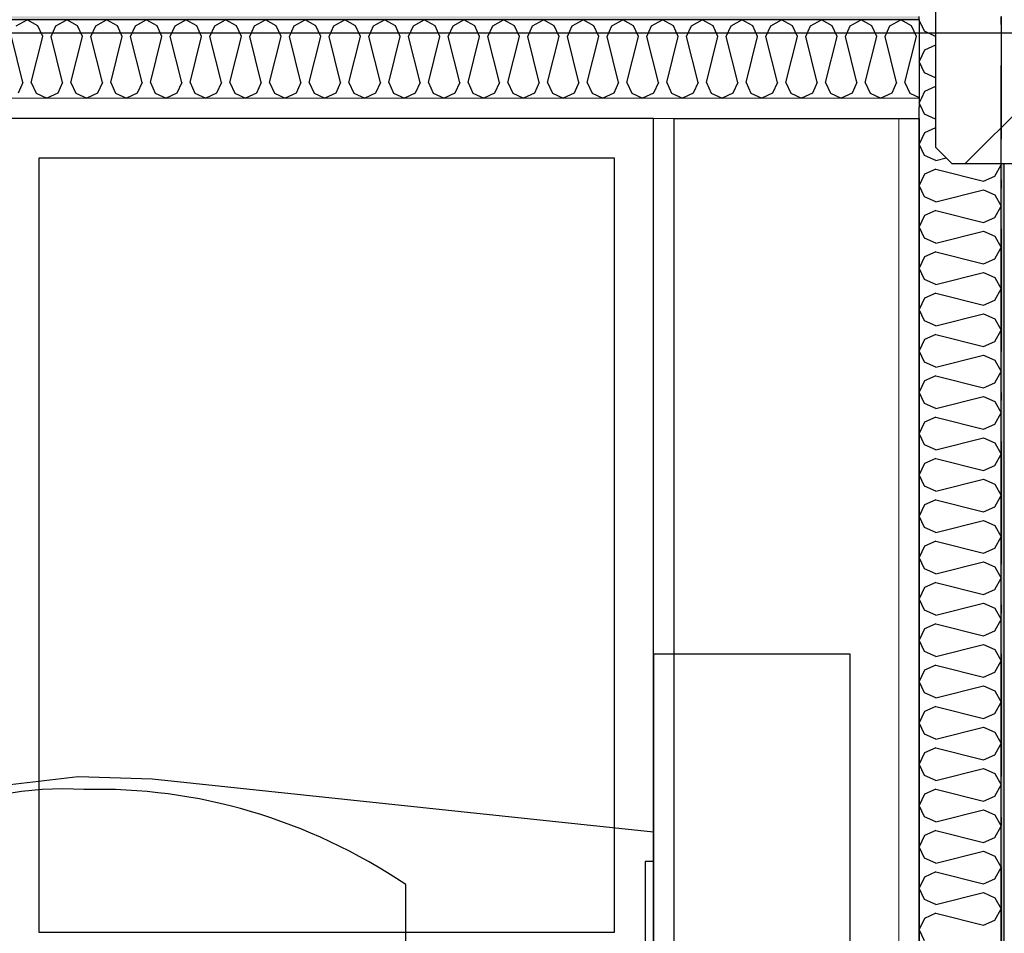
# Model space of a CAD drawing. Header units: millimetres. Extents: x -173281 to 144469, y -85977 to 83288.
# Tile 201 of 256: x -62128 to -61526, y -26383 to -25824. Entities that reach past the tile are written whole.
import ezdxf
from ezdxf.enums import TextEntityAlignment as Align

# ---------------------------------------------------------------- set-up
doc = ezdxf.new("R2010")
doc.units = ezdxf.units.MM
doc.header["$LTSCALE"] = 0.5
doc.header["$MEASUREMENT"] = 0
doc.linetypes.add('Over snittplan', pattern=[260, 150, -50, 10, -50])
doc.linetypes.add('PLINE', pattern=[0])
for name, color, linetype in [('222- Søyler', 7, 'Continuous'), ('222- Søyler  (Skravur)', 7, 'Continuous'), ('223- Bjelker', 7, 'Continuous'), ('232- Ikke-bærende yttervegger (Skravur)(Nye konstruksjoner)', 7, 'Continuous'), ('232- Ikke-bærende yttervegger(Nye konstruksjoner)', 7, 'Continuous'), ('24-- Innervegger (Skravur)(Nye konstruksjoner)', 7, 'Continuous'), ('24-- Innervegger(Nye konstruksjoner)', 7, 'Continuous'), ('252- Gulv på grunn_ bunnplate', 7, 'Continuous'), ('256- Faste himlinger og overflatebehandling(Nye konstruksjoner)', 7, 'Continuous'), ('257- Systemhimlinger(Nye konstruksjoner)', 7, 'Continuous'), ('315- Utstyr for sanitærinstallasjoner(Nye konstruksjoner)', 7, 'Continuous'), ('862- M___Nettoareal(Nye konstruksjoner)', 7, 'Continuous'), ('862- M___Nettoareal(Polylinje)(Nye konstruksjoner)', 7, 'Continuous'), ('862- M___Nettoareal(Tekst)(Nye konstruksjoner)', 7, 'Continuous')]:
    doc.layers.add(name, color=color, linetype=linetype)
doc.layers.add('236- Innvendig kledning og overflate(Nye konstruksjoner)', color=7, linetype='Continuous', lineweight=0)
doc.styles.add('GENERATED_STYLE_1', font='arial.ttf')
pattern_1 = [(180, (0, 0), (0, 86.60254), [0, -50]), (180, (-25, -43.3), (0, 86.60254), [0, -50])]

# ---------------------------------------------------------------- blocks, each defined once
blk = doc.blocks.new('WC_A-133_29', base_point=(-62580.97, -26482.41))
at = {"layer": '862- M___Nettoareal(Polylinje)(Nye konstruksjoner)', "linetype": 'PLINE', "flags": 128}
blk.add_lwpolyline([(-61740.66, -26904.43), (-61740.66, -25884.43), (-63715.66, -25884.43), (-63715.66, -26904.43)], close=True, dxfattribs=at)
at = {"layer": '862- M___Nettoareal(Tekst)(Nye konstruksjoner)', "insert": (-62361.69, -26699.68), "char_height": 100, "attachment_point": 1, "rotation": 90, "style": 'GENERATED_STYLE_1'}
blk.add_mtext('\\A1;{\\pql;\\pt0,12050;\\fArial|b0|i0|c0|p0;\\W1.000000;2\xa0300\\fArial|b0|i0|c0|p0;\\W1.000000;\\A1{\\H.66x;\\S^  ;}\\fArial|b0|i0|c0|p0;\\W1.000000; mm\\fArial|b0|i0|c0|p0;\\W1.000000;\\A1{\\H.66x;\\S^  ;}}', dxfattribs=at)
at = {"layer": '862- M___Nettoareal(Tekst)(Nye konstruksjoner)', "style": 'GENERATED_STYLE_1'}
for tag, height, p in [('DUMMY_862', 150, (-62777.4, -26532.2)), ('ROOM_NAME', 150, (-62777.4, -26909.21)), ('DUMMY_861', 100, (-62934.55, -26508.96)), ('ceilingHeightCode', 100, (-62384.55, -26897.78)), ('ROOM_NUMBER', 100, (-62934.55, -26897.78)), ('DUMMY_863', 100, (-62541.69, -26874.92))]:
    blk.add_attdef(tag, text='', height=height, rotation=90, dxfattribs=at).set_placement(p, align=Align.TOP_LEFT)
blk = doc.blocks.new('*X789')
at = {"layer": '232- Ikke-bærende yttervegger (Skravur)(Nye konstruksjoner)', "linetype": 'PLINE'}
for p, q in [((-62130.27, -25827.63), (-62123.64, -25823.93)), ((-62117, -25827.63), (-62123.64, -25823.93)), ((-62105.99, -25827.63), (-62099.35, -25823.93)), ((-62092.72, -25827.63), (-62099.35, -25823.93)), ((-62081.7, -25827.63), (-62075.07, -25823.93)), ((-62068.44, -25827.63), (-62075.07, -25823.93)), ((-62057.42, -25827.63), (-62050.79, -25823.93)), ((-62044.16, -25827.63), (-62050.79, -25823.93)), ((-62033.14, -25827.63), (-62026.51, -25823.93)), ((-62019.88, -25827.63), (-62026.51, -25823.93)), ((-62008.86, -25827.63), (-62002.23, -25823.93)), ((-61995.6, -25827.63), (-62002.23, -25823.93)), ((-61984.58, -25827.63), (-61977.95, -25823.93)), ((-61971.32, -25827.63), (-61977.95, -25823.93)), ((-61960.3, -25827.63), (-61953.67, -25823.93)), ((-61947.04, -25827.63), (-61953.67, -25823.93)), ((-61936.02, -25827.63), (-61929.39, -25823.93)), ((-61922.75, -25827.63), (-61929.39, -25823.93)), ((-61911.74, -25827.63), (-61905.1, -25823.93)), ((-61898.47, -25827.63), (-61905.1, -25823.93)), ((-61887.45, -25827.63), (-61880.82, -25823.93)), ((-61874.19, -25827.63), (-61880.82, -25823.93)), ((-61863.17, -25827.63), (-61856.54, -25823.93)), ((-61849.91, -25827.63), (-61856.54, -25823.93)), ((-61838.89, -25827.63), (-61832.26, -25823.93)), ((-61825.63, -25827.63), (-61832.26, -25823.93)), ((-61814.61, -25827.63), (-61807.98, -25823.93)), ((-61801.35, -25827.63), (-61807.98, -25823.93)), ((-61790.33, -25827.63), (-61783.7, -25823.93)), ((-61777.07, -25827.63), (-61783.7, -25823.93)), ((-61766.05, -25827.63), (-61759.42, -25823.93)), ((-61752.79, -25827.63), (-61759.42, -25823.93)), ((-61741.77, -25827.63), (-61735.14, -25823.93)), ((-61728.5, -25827.63), (-61735.14, -25823.93)), ((-61717.48, -25827.63), (-61710.85, -25823.93)), ((-61704.22, -25827.63), (-61710.85, -25823.93)), ((-61693.2, -25827.63), (-61686.57, -25823.93)), ((-61679.94, -25827.63), (-61686.57, -25823.93)), ((-61668.92, -25827.63), (-61662.29, -25823.93)), ((-61655.66, -25827.63), (-61662.29, -25823.93)), ((-61644.64, -25827.63), (-61638.01, -25823.93)), ((-61631.38, -25827.63), (-61638.01, -25823.93)), ((-61620.36, -25827.63), (-61613.73, -25823.93)), ((-61607.1, -25827.63), (-61613.73, -25823.93)), ((-61596.08, -25827.63), (-61589.45, -25823.93)), ((-61582.82, -25827.63), (-61589.45, -25823.93)), ((-62114.05, -25834.13), (-62117, -25827.63)), ((-62108.94, -25834.13), (-62105.99, -25827.63)), ((-62089.76, -25834.13), (-62092.72, -25827.63)), ((-62084.66, -25834.13), (-62081.7, -25827.63)), ((-62065.48, -25834.13), (-62068.44, -25827.63)), ((-62060.38, -25834.13), (-62057.42, -25827.63)), ((-62041.2, -25834.13), (-62044.16, -25827.63)), ((-62036.1, -25834.13), (-62033.14, -25827.63)), ((-62016.92, -25834.13), (-62019.88, -25827.63)), ((-62011.82, -25834.13), (-62008.86, -25827.63)), ((-61992.64, -25834.13), (-61995.6, -25827.63)), ((-61987.54, -25834.13), (-61984.58, -25827.63)), ((-61968.36, -25834.13), (-61971.32, -25827.63)), ((-61963.26, -25834.13), (-61960.3, -25827.63)), ((-61944.08, -25834.13), (-61947.04, -25827.63)), ((-61938.98, -25834.13), (-61936.02, -25827.63)), ((-61919.8, -25834.13), (-61922.75, -25827.63)), ((-61914.69, -25834.13), (-61911.74, -25827.63)), ((-61895.51, -25834.13), (-61898.47, -25827.63)), ((-61890.41, -25834.13), (-61887.45, -25827.63)), ((-61871.23, -25834.13), (-61874.19, -25827.63)), ((-61866.13, -25834.13), (-61863.17, -25827.63)), ((-61846.95, -25834.13), (-61849.91, -25827.63)), ((-61841.85, -25834.13), (-61838.89, -25827.63)), ((-61822.67, -25834.13), (-61825.63, -25827.63)), ((-61817.57, -25834.13), (-61814.61, -25827.63)), ((-61798.39, -25834.13), (-61801.35, -25827.63)), ((-61793.29, -25834.13), (-61790.33, -25827.63)), ((-61774.11, -25834.13), (-61777.07, -25827.63)), ((-61769.01, -25834.13), (-61766.05, -25827.63)), ((-61749.83, -25834.13), (-61752.79, -25827.63)), ((-61744.73, -25834.13), (-61741.77, -25827.63)), ((-61725.55, -25834.13), (-61728.5, -25827.63)), ((-61720.44, -25834.13), (-61717.48, -25827.63)), ((-61701.26, -25834.13), (-61704.22, -25827.63)), ((-61696.16, -25834.13), (-61693.2, -25827.63)), ((-61676.98, -25834.13), (-61679.94, -25827.63)), ((-61671.88, -25834.13), (-61668.92, -25827.63)), ((-61652.7, -25834.13), (-61655.66, -25827.63)), ((-61647.6, -25834.13), (-61644.64, -25827.63)), ((-61628.42, -25834.13), (-61631.38, -25827.63)), ((-61623.32, -25834.13), (-61620.36, -25827.63)), ((-61604.14, -25834.13), (-61607.1, -25827.63)), ((-61599.04, -25834.13), (-61596.08, -25827.63)), ((-61579.86, -25834.13), (-61582.82, -25827.63)), ((-62126.19, -25862.29), (-62133.23, -25834.13)), ((-62121.08, -25862.29), (-62114.05, -25834.13)), ((-62101.9, -25862.29), (-62108.94, -25834.13)), ((-62096.8, -25862.29), (-62089.76, -25834.13)), ((-62077.62, -25862.29), (-62084.66, -25834.13)), ((-62072.52, -25862.29), (-62065.48, -25834.13)), ((-62053.34, -25862.29), (-62060.38, -25834.13)), ((-62048.24, -25862.29), (-62041.2, -25834.13)), ((-62029.06, -25862.29), (-62036.1, -25834.13)), ((-62023.96, -25862.29), (-62016.92, -25834.13)), ((-62004.78, -25862.29), (-62011.82, -25834.13)), ((-61999.68, -25862.29), (-61992.64, -25834.13)), ((-61980.5, -25862.29), (-61987.54, -25834.13)), ((-61975.4, -25862.29), (-61968.36, -25834.13)), ((-61956.22, -25862.29), (-61963.26, -25834.13)), ((-61951.12, -25862.29), (-61944.08, -25834.13)), ((-61931.94, -25862.29), (-61938.98, -25834.13)), ((-61926.83, -25862.29), (-61919.8, -25834.13)), ((-61907.65, -25862.29), (-61914.69, -25834.13)), ((-61902.55, -25862.29), (-61895.51, -25834.13)), ((-61883.37, -25862.29), (-61890.41, -25834.13)), ((-61878.27, -25862.29), (-61871.23, -25834.13)), ((-61859.09, -25862.29), (-61866.13, -25834.13)), ((-61853.99, -25862.29), (-61846.95, -25834.13)), ((-61834.81, -25862.29), (-61841.85, -25834.13)), ((-61829.71, -25862.29), (-61822.67, -25834.13)), ((-61810.53, -25862.29), (-61817.57, -25834.13)), ((-61805.43, -25862.29), (-61798.39, -25834.13)), ((-61786.25, -25862.29), (-61793.29, -25834.13)), ((-61781.15, -25862.29), (-61774.11, -25834.13)), ((-61761.97, -25862.29), (-61769.01, -25834.13)), ((-61756.87, -25862.29), (-61749.83, -25834.13)), ((-61737.69, -25862.29), (-61744.73, -25834.13)), ((-61732.58, -25862.29), (-61725.55, -25834.13)), ((-61713.4, -25862.29), (-61720.44, -25834.13)), ((-61708.3, -25862.29), (-61701.26, -25834.13)), ((-61689.12, -25862.29), (-61696.16, -25834.13)), ((-61684.02, -25862.29), (-61676.98, -25834.13)), ((-61664.84, -25862.29), (-61671.88, -25834.13)), ((-61659.74, -25862.29), (-61652.7, -25834.13)), ((-61640.56, -25862.29), (-61647.6, -25834.13)), ((-61635.46, -25862.29), (-61628.42, -25834.13)), ((-61616.28, -25862.29), (-61623.32, -25834.13)), ((-61611.18, -25862.29), (-61604.14, -25834.13)), ((-61592, -25862.29), (-61599.04, -25834.13)), ((-61586.9, -25862.29), (-61579.86, -25834.13)), ((-62126.19, -25862.29), (-62129.15, -25868.79)), ((-62121.08, -25862.29), (-62118.13, -25868.79)), ((-62101.9, -25862.29), (-62104.86, -25868.79)), ((-62096.8, -25862.29), (-62093.84, -25868.79)), ((-62077.62, -25862.29), (-62080.58, -25868.79)), ((-62072.52, -25862.29), (-62069.56, -25868.79)), ((-62053.34, -25862.29), (-62056.3, -25868.79)), ((-62048.24, -25862.29), (-62045.28, -25868.79)), ((-62029.06, -25862.29), (-62032.02, -25868.79)), ((-62023.96, -25862.29), (-62021, -25868.79)), ((-62004.78, -25862.29), (-62007.74, -25868.79)), ((-61999.68, -25862.29), (-61996.72, -25868.79)), ((-61980.5, -25862.29), (-61983.46, -25868.79)), ((-61975.4, -25862.29), (-61972.44, -25868.79)), ((-61956.22, -25862.29), (-61959.18, -25868.79)), ((-61951.12, -25862.29), (-61948.16, -25868.79)), ((-61931.94, -25862.29), (-61934.9, -25868.79)), ((-61926.83, -25862.29), (-61923.88, -25868.79)), ((-61907.65, -25862.29), (-61910.61, -25868.79)), ((-61902.55, -25862.29), (-61899.59, -25868.79)), ((-61883.37, -25862.29), (-61886.33, -25868.79)), ((-61878.27, -25862.29), (-61875.31, -25868.79)), ((-61859.09, -25862.29), (-61862.05, -25868.79)), ((-61853.99, -25862.29), (-61851.03, -25868.79)), ((-61834.81, -25862.29), (-61837.77, -25868.79)), ((-61829.71, -25862.29), (-61826.75, -25868.79)), ((-61810.53, -25862.29), (-61813.49, -25868.79)), ((-61805.43, -25862.29), (-61802.47, -25868.79)), ((-61786.25, -25862.29), (-61789.21, -25868.79)), ((-61781.15, -25862.29), (-61778.19, -25868.79)), ((-61761.97, -25862.29), (-61764.93, -25868.79)), ((-61756.87, -25862.29), (-61753.91, -25868.79)), ((-61737.69, -25862.29), (-61740.64, -25868.79)), ((-61732.58, -25862.29), (-61729.63, -25868.79)), ((-61713.4, -25862.29), (-61716.36, -25868.79)), ((-61708.3, -25862.29), (-61705.34, -25868.79)), ((-61689.12, -25862.29), (-61692.08, -25868.79)), ((-61684.02, -25862.29), (-61681.06, -25868.79)), ((-61664.84, -25862.29), (-61667.8, -25868.79)), ((-61659.74, -25862.29), (-61656.78, -25868.79)), ((-61640.56, -25862.29), (-61643.52, -25868.79)), ((-61635.46, -25862.29), (-61632.5, -25868.79)), ((-61616.28, -25862.29), (-61619.24, -25868.79)), ((-61611.18, -25862.29), (-61608.22, -25868.79)), ((-61592, -25862.29), (-61594.96, -25868.79)), ((-61586.9, -25862.29), (-61583.94, -25868.79)), ((-62118.13, -25868.79), (-62111.49, -25871.93)), ((-62104.86, -25868.79), (-62111.49, -25871.93)), ((-62093.84, -25868.79), (-62087.21, -25871.93)), ((-62080.58, -25868.79), (-62087.21, -25871.93)), ((-62069.56, -25868.79), (-62062.93, -25871.93)), ((-62056.3, -25868.79), (-62062.93, -25871.93)), ((-62045.28, -25868.79), (-62038.65, -25871.93)), ((-62032.02, -25868.79), (-62038.65, -25871.93)), ((-62021, -25868.79), (-62014.37, -25871.93)), ((-62007.74, -25868.79), (-62014.37, -25871.93)), ((-61996.72, -25868.79), (-61990.09, -25871.93)), ((-61983.46, -25868.79), (-61990.09, -25871.93)), ((-61972.44, -25868.79), (-61965.81, -25871.93)), ((-61959.18, -25868.79), (-61965.81, -25871.93)), ((-61948.16, -25868.79), (-61941.53, -25871.93)), ((-61934.9, -25868.79), (-61941.53, -25871.93)), ((-61923.88, -25868.79), (-61917.24, -25871.93)), ((-61910.61, -25868.79), (-61917.24, -25871.93)), ((-61899.59, -25868.79), (-61892.96, -25871.93)), ((-61886.33, -25868.79), (-61892.96, -25871.93)), ((-61875.31, -25868.79), (-61868.68, -25871.93)), ((-61862.05, -25868.79), (-61868.68, -25871.93)), ((-61851.03, -25868.79), (-61844.4, -25871.93)), ((-61837.77, -25868.79), (-61844.4, -25871.93)), ((-61826.75, -25868.79), (-61820.12, -25871.93)), ((-61813.49, -25868.79), (-61820.12, -25871.93)), ((-61802.47, -25868.79), (-61795.84, -25871.93)), ((-61789.21, -25868.79), (-61795.84, -25871.93)), ((-61778.19, -25868.79), (-61771.56, -25871.93)), ((-61764.93, -25868.79), (-61771.56, -25871.93)), ((-61753.91, -25868.79), (-61747.28, -25871.93)), ((-61740.64, -25868.79), (-61747.28, -25871.93)), ((-61729.63, -25868.79), (-61722.99, -25871.93)), ((-61716.36, -25868.79), (-61722.99, -25871.93)), ((-61705.34, -25868.79), (-61698.71, -25871.93)), ((-61692.08, -25868.79), (-61698.71, -25871.93)), ((-61681.06, -25868.79), (-61674.43, -25871.93)), ((-61667.8, -25868.79), (-61674.43, -25871.93)), ((-61656.78, -25868.79), (-61650.15, -25871.93)), ((-61643.52, -25868.79), (-61650.15, -25871.93)), ((-61632.5, -25868.79), (-61625.87, -25871.93)), ((-61619.24, -25868.79), (-61625.87, -25871.93)), ((-61608.22, -25868.79), (-61601.59, -25871.93)), ((-61594.96, -25868.79), (-61601.59, -25871.93)), ((-61583.94, -25868.79), (-61578.16, -25871.52))]:
    blk.add_line(p, q, dxfattribs=at)
blk = doc.blocks.new('*X826')
at = {"layer": '232- Ikke-bærende yttervegger (Skravur)(Nye konstruksjoner)', "linetype": 'PLINE'}
for p in [(-61576.83, -25871.93), (-61577.13, -25876.91)]:
    blk.add_line(p, (-61578.16, -25874.73), dxfattribs=at)
blk = doc.blocks.new('*X827')
at = {"layer": '232- Ikke-bærende yttervegger (Skravur)(Nye konstruksjoner)', "linetype": 'PLINE'}
for p, q in [((-61578.06, -25823.93), (-61578.16, -25824.14)), ((-61574.89, -25831.05), (-61578.16, -25824.14)), ((-61568.16, -25834.12), (-61574.89, -25831.05)), ((-61574.89, -25842.53), (-61578.16, -25849.44)), ((-61568.16, -25839.47), (-61574.89, -25842.53)), ((-61574.89, -25856.35), (-61578.16, -25849.44)), ((-61568.16, -25859.41), (-61574.89, -25856.35)), ((-61574.89, -25867.82), (-61576.83, -25871.93)), ((-61568.16, -25864.76), (-61574.89, -25867.82))]:
    blk.add_line(p, q, dxfattribs=at)
blk = doc.blocks.new('*X830')
at = {"layer": '232- Ikke-bærende yttervegger (Skravur)(Nye konstruksjoner)', "linetype": 'PLINE'}
for p, q in [((-61574.89, -25881.64), (-61577.13, -25876.91)), ((-61568.16, -25884.7), (-61574.89, -25881.64)), ((-61568.16, -25890.05), (-61574.89, -25893.12)), ((-61574.89, -25893.12), (-61578.16, -25900.02)), ((-61574.89, -25906.93), (-61578.16, -25900.02)), ((-61568.12, -25910.01), (-61574.89, -25906.93)), ((-61568.12, -25910.01), (-61561.68, -25908.4)), ((-61568.12, -25915.33), (-61574.89, -25918.41)), ((-61568.12, -25915.33), (-61538.79, -25922.66)), ((-61532.01, -25919.58), (-61528.16, -25912.67)), ((-61528.57, -25911.93), (-61528.16, -25912.67)), ((-61574.89, -25918.41), (-61578.16, -25925.32)), ((-61538.79, -25922.66), (-61532.01, -25919.58)), ((-61574.89, -25932.22), (-61578.16, -25925.32)), ((-61568.12, -25935.31), (-61538.79, -25927.97)), ((-61538.79, -25927.97), (-61532.01, -25931.06)), ((-61568.12, -25935.31), (-61574.89, -25932.22)), ((-61532.01, -25931.06), (-61528.16, -25937.96)), ((-61532.01, -25944.87), (-61528.16, -25937.96)), ((-61574.89, -25943.7), (-61578.16, -25950.61)), ((-61568.12, -25940.62), (-61574.89, -25943.7)), ((-61568.12, -25940.62), (-61538.79, -25947.95)), ((-61538.79, -25947.95), (-61532.01, -25944.87)), ((-61574.89, -25957.52), (-61578.16, -25950.61)), ((-61568.12, -25960.6), (-61574.89, -25957.52)), ((-61568.12, -25960.6), (-61538.79, -25953.27)), ((-61538.79, -25953.27), (-61532.01, -25956.35)), ((-61532.01, -25956.35), (-61528.16, -25963.26)), ((-61532.01, -25970.16), (-61528.16, -25963.26)), ((-61574.89, -25969), (-61578.16, -25975.9)), ((-61568.12, -25965.91), (-61574.89, -25969)), ((-61568.12, -25965.91), (-61538.79, -25973.25)), ((-61538.79, -25973.25), (-61532.01, -25970.16)), ((-61574.89, -25982.81), (-61578.16, -25975.9)), ((-61568.12, -25985.89), (-61538.79, -25978.56)), ((-61538.79, -25978.56), (-61532.01, -25981.64)), ((-61532.01, -25981.64), (-61528.16, -25988.55)), ((-61568.12, -25985.89), (-61574.89, -25982.81)), ((-61574.89, -25994.29), (-61578.16, -26001.2)), ((-61568.12, -25991.21), (-61574.89, -25994.29)), ((-61568.12, -25991.21), (-61538.79, -25998.54)), ((-61532.01, -25995.46), (-61528.16, -25988.55)), ((-61538.79, -25998.54), (-61532.01, -25995.46)), ((-61574.89, -26008.1), (-61578.16, -26001.2)), ((-61568.12, -26011.19), (-61538.79, -26003.85)), ((-61538.79, -26003.85), (-61532.01, -26006.94)), ((-61568.12, -26011.19), (-61574.89, -26008.1)), ((-61532.01, -26006.94), (-61528.16, -26013.84)), ((-61568.12, -26016.5), (-61574.89, -26019.58)), ((-61568.12, -26016.5), (-61538.79, -26023.83)), ((-61532.01, -26020.75), (-61528.16, -26013.84)), ((-61574.89, -26019.58), (-61578.16, -26026.49)), ((-61538.79, -26023.83), (-61532.01, -26020.75)), ((-61574.89, -26033.4), (-61578.16, -26026.49)), ((-61568.12, -26036.48), (-61538.79, -26029.15)), ((-61538.79, -26029.15), (-61532.01, -26032.23)), ((-61568.12, -26036.48), (-61574.89, -26033.4)), ((-61532.01, -26032.23), (-61528.16, -26039.14)), ((-61568.12, -26041.79), (-61574.89, -26044.87)), ((-61568.12, -26041.79), (-61538.79, -26049.12)), ((-61532.01, -26046.04), (-61528.16, -26039.14)), ((-61574.89, -26044.87), (-61578.16, -26051.78)), ((-61538.79, -26049.12), (-61532.01, -26046.04)), ((-61574.89, -26058.69), (-61578.16, -26051.78)), ((-61568.12, -26061.77), (-61538.79, -26054.44)), ((-61538.79, -26054.44), (-61532.01, -26057.52)), ((-61568.12, -26061.77), (-61574.89, -26058.69)), ((-61532.01, -26057.52), (-61528.16, -26064.43)), ((-61532.01, -26071.34), (-61528.16, -26064.43)), ((-61574.89, -26070.17), (-61578.16, -26077.07)), ((-61568.12, -26067.09), (-61574.89, -26070.17)), ((-61568.12, -26067.09), (-61538.79, -26074.42)), ((-61538.79, -26074.42), (-61532.01, -26071.34)), ((-61574.89, -26083.98), (-61578.16, -26077.07)), ((-61568.12, -26087.06), (-61574.89, -26083.98)), ((-61568.12, -26087.06), (-61538.79, -26079.73)), ((-61538.79, -26079.73), (-61532.01, -26082.81)), ((-61532.01, -26082.81), (-61528.16, -26089.72)), ((-61532.01, -26096.63), (-61528.16, -26089.72)), ((-61574.89, -26095.46), (-61578.16, -26102.37)), ((-61568.12, -26092.38), (-61574.89, -26095.46)), ((-61568.12, -26092.38), (-61538.79, -26099.71)), ((-61538.79, -26099.71), (-61532.01, -26096.63)), ((-61574.89, -26109.28), (-61578.16, -26102.37)), ((-61568.12, -26112.36), (-61538.79, -26105.02)), ((-61538.79, -26105.02), (-61532.01, -26108.11)), ((-61532.01, -26108.11), (-61528.16, -26115.01)), ((-61568.12, -26112.36), (-61574.89, -26109.28)), ((-61574.89, -26120.75), (-61578.16, -26127.66)), ((-61568.12, -26117.67), (-61574.89, -26120.75)), ((-61568.12, -26117.67), (-61538.79, -26125)), ((-61532.01, -26121.92), (-61528.16, -26115.01)), ((-61538.79, -26125), (-61532.01, -26121.92)), ((-61574.89, -26134.57), (-61578.16, -26127.66)), ((-61568.12, -26137.65), (-61538.79, -26130.32)), ((-61538.79, -26130.32), (-61532.01, -26133.4)), ((-61568.12, -26137.65), (-61574.89, -26134.57)), ((-61532.01, -26133.4), (-61528.16, -26140.31)), ((-61568.12, -26142.96), (-61574.89, -26146.05)), ((-61568.12, -26142.96), (-61538.79, -26150.3)), ((-61532.01, -26147.21), (-61528.16, -26140.31)), ((-61574.89, -26146.05), (-61578.16, -26152.95)), ((-61538.79, -26150.3), (-61532.01, -26147.21)), ((-61574.89, -26159.86), (-61578.16, -26152.95)), ((-61568.12, -26162.94), (-61538.79, -26155.61)), ((-61538.79, -26155.61), (-61532.01, -26158.69)), ((-61568.12, -26162.94), (-61574.89, -26159.86)), ((-61532.01, -26158.69), (-61528.16, -26165.6)), ((-61568.12, -26168.26), (-61574.89, -26171.34)), ((-61568.12, -26168.26), (-61538.79, -26175.59)), ((-61532.01, -26172.51), (-61528.16, -26165.6)), ((-61574.89, -26171.34), (-61578.16, -26178.25)), ((-61538.79, -26175.59), (-61532.01, -26172.51)), ((-61574.89, -26185.15), (-61578.16, -26178.25)), ((-61568.12, -26188.24), (-61538.79, -26180.9)), ((-61538.79, -26180.9), (-61532.01, -26183.99)), ((-61568.12, -26188.24), (-61574.89, -26185.15)), ((-61532.01, -26183.99), (-61528.16, -26190.89)), ((-61532.01, -26197.8), (-61528.16, -26190.89)), ((-61574.89, -26196.63), (-61578.16, -26203.54)), ((-61568.12, -26193.55), (-61574.89, -26196.63)), ((-61568.12, -26193.55), (-61538.79, -26200.88)), ((-61538.79, -26200.88), (-61532.01, -26197.8)), ((-61574.89, -26210.45), (-61578.16, -26203.54)), ((-61568.12, -26213.53), (-61574.89, -26210.45)), ((-61568.12, -26213.53), (-61538.79, -26206.2)), ((-61538.79, -26206.2), (-61532.01, -26209.28)), ((-61532.01, -26209.28), (-61528.16, -26216.19)), ((-61532.01, -26223.09), (-61528.16, -26216.19)), ((-61574.89, -26221.93), (-61578.16, -26228.83)), ((-61568.12, -26218.84), (-61574.89, -26221.93)), ((-61568.12, -26218.84), (-61538.79, -26226.18)), ((-61538.79, -26226.18), (-61532.01, -26223.09)), ((-61574.89, -26235.74), (-61578.16, -26228.83)), ((-61568.12, -26238.82), (-61538.79, -26231.49)), ((-61538.79, -26231.49), (-61532.01, -26234.57)), ((-61532.01, -26234.57), (-61528.16, -26241.48)), ((-61568.12, -26238.82), (-61574.89, -26235.74)), ((-61568.12, -26244.14), (-61574.89, -26247.22)), ((-61568.12, -26244.14), (-61538.79, -26251.47)), ((-61532.01, -26248.39), (-61528.16, -26241.48)), ((-61574.89, -26247.22), (-61578.16, -26254.13)), ((-61538.79, -26251.47), (-61532.01, -26248.39)), ((-61574.89, -26261.03), (-61578.16, -26254.13)), ((-61568.12, -26264.12), (-61538.79, -26256.78)), ((-61538.79, -26256.78), (-61532.01, -26259.87)), ((-61568.12, -26264.12), (-61574.89, -26261.03)), ((-61532.01, -26259.87), (-61528.16, -26266.77)), ((-61568.12, -26269.43), (-61574.89, -26272.51)), ((-61568.12, -26269.43), (-61538.79, -26276.76)), ((-61532.01, -26273.68), (-61528.16, -26266.77)), ((-61574.89, -26272.51), (-61578.16, -26279.42)), ((-61538.79, -26276.76), (-61532.01, -26273.68)), ((-61574.89, -26286.33), (-61578.16, -26279.42)), ((-61568.12, -26289.41), (-61538.79, -26282.08)), ((-61538.79, -26282.08), (-61532.01, -26285.16)), ((-61568.12, -26289.41), (-61574.89, -26286.33)), ((-61532.01, -26285.16), (-61528.16, -26292.07)), ((-61568.12, -26294.72), (-61574.89, -26297.8)), ((-61568.12, -26294.72), (-61538.79, -26302.05)), ((-61532.01, -26298.97), (-61528.16, -26292.07)), ((-61574.89, -26297.8), (-61578.16, -26304.71)), ((-61538.79, -26302.05), (-61532.01, -26298.97)), ((-61574.89, -26311.62), (-61578.16, -26304.71)), ((-61568.12, -26314.7), (-61538.79, -26307.37)), ((-61538.79, -26307.37), (-61532.01, -26310.45)), ((-61568.12, -26314.7), (-61574.89, -26311.62)), ((-61532.01, -26310.45), (-61528.16, -26317.36)), ((-61532.01, -26324.27), (-61528.16, -26317.36)), ((-61574.89, -26323.1), (-61578.16, -26330)), ((-61568.12, -26320.02), (-61574.89, -26323.1)), ((-61568.12, -26320.02), (-61538.79, -26327.35)), ((-61538.79, -26327.35), (-61532.01, -26324.27)), ((-61574.89, -26336.91), (-61578.16, -26330)), ((-61568.12, -26339.99), (-61574.89, -26336.91)), ((-61568.12, -26339.99), (-61538.79, -26332.66)), ((-61538.79, -26332.66), (-61532.01, -26335.74)), ((-61532.01, -26335.74), (-61528.16, -26342.65)), ((-61532.01, -26349.56), (-61528.16, -26342.65)), ((-61574.89, -26348.39), (-61578.16, -26355.3)), ((-61568.12, -26345.31), (-61574.89, -26348.39)), ((-61568.12, -26345.31), (-61538.79, -26352.64)), ((-61574.89, -26362.21), (-61578.16, -26355.3)), ((-61538.79, -26352.64), (-61532.01, -26349.56)), ((-61568.12, -26365.29), (-61538.79, -26357.95)), ((-61538.79, -26357.95), (-61532.01, -26361.04)), ((-61532.01, -26361.04), (-61528.16, -26367.94)), ((-61568.12, -26365.29), (-61574.89, -26362.21)), ((-61568.12, -26370.6), (-61574.89, -26373.68)), ((-61568.12, -26370.6), (-61538.79, -26377.93)), ((-61532.01, -26374.85), (-61528.16, -26367.94)), ((-61574.89, -26373.68), (-61578.16, -26380.59)), ((-61538.79, -26377.93), (-61532.01, -26374.85)), ((-61574.89, -26387.5), (-61578.16, -26380.59))]:
    blk.add_line(p, q, dxfattribs=at)
blk = doc.blocks.new('WC[336]', base_point=(-61740.66, -26461.93))
at = {"layer": '315- Utstyr for sanitærinstallasjoner(Nye konstruksjoner)', "linetype": 'PLINE'}
for p, q in [((-61740.66, -26211.93), (-61740.66, -26711.93)), ((-61740.66, -26211.93), (-61620.66, -26211.93)), ((-61620.66, -26211.93), (-61620.66, -26711.93)), ((-61892.07, -26461.93), (-61892.07, -26352.99)), ((-61892.07, -26570.87), (-61892.07, -26461.93)), ((-61740.66, -26711.93), (-61620.66, -26711.93))]:
    blk.add_line(p, q, dxfattribs=at)
at = {"layer": '315- Utstyr for sanitærinstallasjoner(Nye konstruksjoner)', "linetype": 'PLINE', "flags": 128}
for points in [[(-62137.41, -26292.5), (-62180.94, -26304.91), (-62222.01, -26323.93), (-62254.55, -26349.53), (-62279.51, -26382.57), (-62295.22, -26420.88), (-62300.66, -26461.93), (-62295.22, -26502.98), (-62279.51, -26541.28), (-62254.55, -26574.33), (-62222.01, -26599.93), (-62180.94, -26618.95), (-62137.41, -26631.35), (-62092.48, -26636.84), (-62047.24, -26635.28), (-61740.66, -26602.9), (-61740.66, -26320.95), (-62047.24, -26288.58), (-62092.48, -26287.02)], [(-61740.66, -26584.93), (-61740.66, -26338.93), (-61745.66, -26338.93), (-61745.66, -26584.93)]]:
    blk.add_lwpolyline(points, close=True, dxfattribs=at)
at = {"layer": '315- Utstyr for sanitærinstallasjoner(Nye konstruksjoner)', "linetype": 'PLINE'}
for centre, major_axis, start_param, end_param in [((-62101.43, -26551.39), (0, 256.9), 6.227454, 7.128043), ((-62080.1, -26720.02), (0, 425.25), 5.753781, 6.306801), ((-62171.82, -26462.74), (0, 138.52), 0.938292, 1.564936), ((-62171.82, -26461.12), (0, 138.52), 1.576657, 2.203301), ((-62101.43, -26372.47), (0, 256.9), 2.296732, 3.19732), ((-62080.1, -26203.83), (0, 425.25), 3.117975, 3.670995)]:
    blk.add_ellipse(centre, major_axis=major_axis, ratio=0.875546, start_param=start_param, end_param=end_param, dxfattribs=at)

msp = doc.modelspace()

# ---------------------------------------------------------------- hatches: boundary and pattern name
at = {"layer": '222- Søyler  (Skravur)', "linetype": 'Continuous'}
h = msp.add_hatch(dxfattribs=at)
h.set_pattern_fill('Skrålinjer_3', color=256, style=0, pattern_type=2)
h.set_pattern_definition([(45, (0, 0), (-127.2792, 127.2792), [])])
h.paths.add_polyline_path([(-61558.16, -25911.93), (-61378.16, -25911.93), (-61378.16, -25721.93), (-61558.16, -25721.93), (-61568.16, -25731.93), (-61568.16, -25901.93)])
at = {"layer": '232- Ikke-bærende yttervegger (Skravur)(Nye konstruksjoner)', "linetype": 'Continuous'}
for points in [[(-61578.16, -25821.93), (-64973.16, -25821.93), (-64973.16, -25823.93), (-61578.16, -25823.93)], [(-61528.16, -28121.93), (-61526.16, -28121.93), (-61526.16, -25911.93), (-61528.16, -25911.93)]]:
    msp.add_hatch(color=256, dxfattribs=at).paths.add_polyline_path(points)
h = msp.add_hatch(dxfattribs=at)
h.set_pattern_fill('Gips', color=256, style=0, pattern_type=2)
h.set_pattern_definition(pattern_1)
h.paths.add_polyline_path([(-63715.66, -25884.43), (-61590.66, -25884.43), (-61590.66, -25871.93), (-63715.66, -25871.93)])
h = msp.add_hatch(dxfattribs=at)
h.set_pattern_fill('Gips', color=256, style=0, pattern_type=2)
h.set_pattern_definition(pattern_1)
h.paths.add_polyline_path([(-61590.66, -25884.43), (-61578.16, -25877.48), (-61578.16, -25871.93), (-61590.66, -25871.93)])
h = msp.add_hatch(dxfattribs=at)
h.set_pattern_fill('Gips', color=256, style=0, pattern_type=2)
h.set_pattern_definition(pattern_1)
h.paths.add_polyline_path([(-61578.16, -25877.48), (-61590.66, -25884.43), (-61578.16, -25884.43)])
h = msp.add_hatch(dxfattribs=at)
h.set_pattern_fill('Gips', color=256, style=0, pattern_type=2)
h.set_pattern_definition([(90, (0, 0), (-86.60254, 0), [0, -50]), (90, (-43.3, 25), (-86.60254, 0), [0, -50])])
h.paths.add_polyline_path([(-61590.66, -25884.43), (-61590.66, -26904.43), (-61578.16, -26904.43), (-61578.16, -25884.43)])
at = {"layer": '24-- Innervegger (Skravur)(Nye konstruksjoner)', "linetype": 'Continuous'}
h = msp.add_hatch(dxfattribs=at)
h.set_pattern_fill('Gips', color=256, style=0, pattern_type=2)
h.set_pattern_definition([(270, (0, 0), (86.60254, 0), [0, -50]), (270, (43.3, -25), (86.60254, 0), [0, -50])])
h.paths.add_polyline_path([(-61740.66, -25884.43), (-61740.66, -26904.43), (-61728.16, -26904.43), (-61728.16, -25884.43)])

# ---------------------------------------------------------------- linework, layer by layer
at = {"layer": '222- Søyler', "linetype": 'PLINE', "flags": 128}
msp.add_lwpolyline([(-61558.16, -25911.93), (-61378.16, -25911.93), (-61378.16, -25721.93), (-61558.16, -25721.93), (-61568.16, -25731.93), (-61568.16, -25901.93)], close=True, dxfattribs=at)
at = {"layer": '223- Bjelker', "linetype": 'Over snittplan'}
msp.add_line((-61528.16, -35416.93), (-61528.16, -25816.93), dxfattribs=at)
at = {"layer": '232- Ikke-bærende yttervegger(Nye konstruksjoner)', "linetype": 'PLINE'}
for p, q in [((-61578.16, -25823.93), (-63728.16, -25823.93)), ((-61578.16, -25823.93), (-61578.16, -25821.93)), ((-61578.16, -25823.93), (-61578.16, -25821.93)), ((-61578.16, -25823.93), (-61578.16, -25871.93)), ((-61578.16, -25823.93), (-61578.16, -25871.93)), ((-61578.16, -25871.93), (-61578.16, -25877.48)), ((-61578.16, -25871.93), (-61578.16, -25877.48)), ((-61578.16, -25884.43), (-61578.16, -25877.48)), ((-61578.16, -25884.43), (-61578.16, -25877.48)), ((-61578.16, -25884.43), (-61578.16, -26916.93)), ((-61528.16, -28121.93), (-61528.16, -25911.93)), ((-61526.16, -28121.93), (-61526.16, -25911.93))]:
    msp.add_line(p, q, dxfattribs=at)
at = {"layer": '236- Innvendig kledning og overflate(Nye konstruksjoner)', "linetype": 'PLINE'}
msp.add_line((-63728.16, -25871.93), (-61578.16, -25871.93), dxfattribs=at)
at = {"layer": '236- Innvendig kledning og overflate(Nye konstruksjoner)', "linetype": 'PLINE', "flags": 128}
for points in [[(-63715.66, -25884.43), (-61590.66, -25884.43)], [(-61740.66, -25884.43), (-61728.16, -25884.43)], [(-61740.66, -25884.43), (-61740.66, -26904.43)], [(-61590.66, -25884.43), (-61590.66, -26904.43)]]:
    msp.add_lwpolyline(points, dxfattribs=at)
at = {"layer": '24-- Innervegger(Nye konstruksjoner)', "linetype": 'PLINE'}
msp.add_line((-61728.16, -25884.43), (-61728.16, -26904.43), dxfattribs=at)
at = {"layer": '24-- Innervegger(Nye konstruksjoner)', "linetype": 'PLINE', "flags": 128}
for points in [[(-61728.16, -25884.43), (-61578.16, -25884.43)], [(-61578.16, -26904.43), (-61578.16, -25884.43)]]:
    msp.add_lwpolyline(points, dxfattribs=at)
at = {"layer": '252- Gulv på grunn_ bunnplate', "linetype": 'PLINE', "flags": 128}
msp.add_lwpolyline([(-77653.66, -28236.43), (-76468.16, -28236.43), (-76468.16, -25956.93), (-68648.16, -25956.93), (-68648.16, -14971.93), (-68648.16, -14846.93), (-70768.16, -14846.93), (-70768.16, -11941.93), (-75053.66, -11941.93), (-75053.66, 2273.07), (-74818.16, 2273.07), (-74818.16, 4673.07), (-63042.66, 4673.07), (-63042.66, 2373.07), (-61492.66, 2373.07), (-61492.66, -15001.93), (-65023.16, -15001.93), (-65023.16, -14971.93), (-65037.66, -14971.93), (-65037.66, -25831.93), (-61478.16, -25831.93), (-61478.16, -37386.43), (-60337.66, -37386.43), (-60337.66, -41897.43), (-61487.66, -41897.43), (-61487.66, -43697.43), (-63278.16, -43697.43), (-63278.16, -41936.93), (-63428.16, -41936.93), (-63428.16, -43701.93), (-65168.16, -43701.93), (-65168.16, -43797.43), (-71027.66, -43797.43), (-71027.66, -44997.43), (-75013.66, -44997.43), (-75013.66, -43797.43), (-76238.16, -43797.43), (-76238.16, -38801.93), (-77653.66, -38801.93)], close=True, dxfattribs=at)
at = {"layer": '256- Faste himlinger og overflatebehandling(Nye konstruksjoner)', "linetype": 'Over snittplan', "flags": 128}
msp.add_lwpolyline([(-61528.16, -25821.93), (-61528.16, -29461.93)], dxfattribs=at)
at = {"layer": '257- Systemhimlinger(Nye konstruksjoner)', "linetype": 'PLINE', "flags": 128}
for points in [[(-62116.16, -25908.43), (-61764.66, -25908.43)], [(-62116.16, -26382.43), (-62116.16, -25908.43)], [(-61764.66, -25908.43), (-61764.66, -26382.43)], [(-61764.66, -26382.43), (-62116.16, -26382.43)]]:
    msp.add_lwpolyline(points, dxfattribs=at)

# ---------------------------------------------------------------- block references
at = {"layer": '232- Ikke-bærende yttervegger(Nye konstruksjoner)'}
for name in ['*X789', '*X827', '*X826', '*X830']:
    msp.add_blockref(name, (0, 0), dxfattribs=at)
at = {"layer": '315- Utstyr for sanitærinstallasjoner(Nye konstruksjoner)', "linetype": 'PLINE'}
msp.add_blockref('WC[336]', (-61740.66, -26461.93), dxfattribs=at)
at = {"layer": '862- M___Nettoareal(Nye konstruksjoner)', "linetype": 'Continuous'}
msp.add_blockref('WC_A-133_29', (-62580.97, -26482.41), dxfattribs=at)

# ---------------------------------------------------------------- texts
at = {"layer": '257- Systemhimlinger(Nye konstruksjoner)', "linetype": 'Continuous', "insert": (-63151.79, -25986.72), "char_height": 125, "attachment_point": 1, "rotation": 332.68565, "style": 'GENERATED_STYLE_1'}
msp.add_mtext('\\A1;{\\pql;\\fArial|b0|i0|c0|p0;\\W1.000000;Systemhimling}', dxfattribs=at)

doc.saveas('drawing.dxf')
